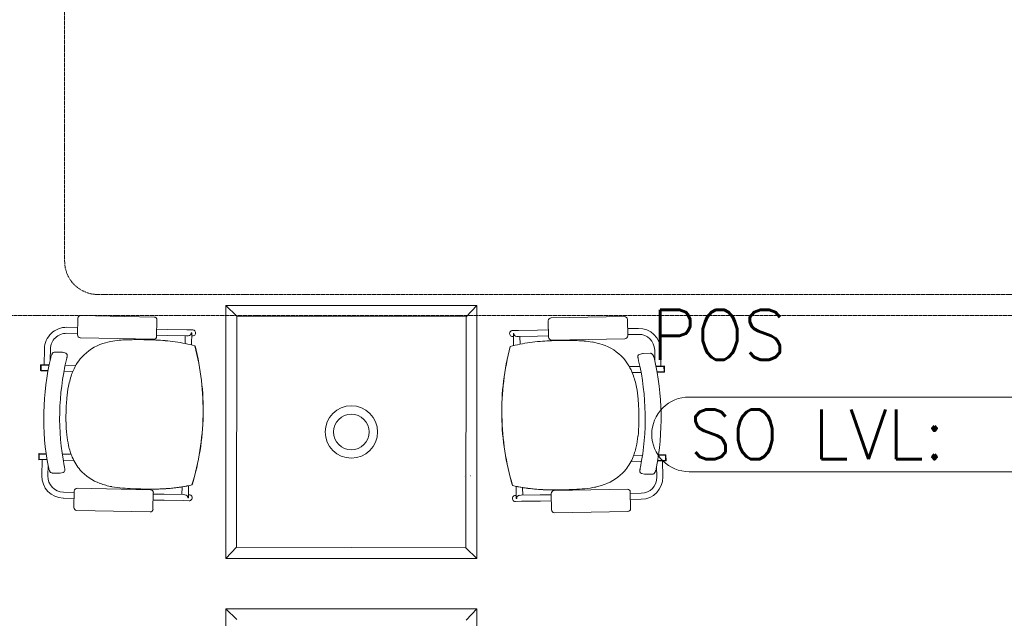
# Model space of a CAD drawing. Header units: millimetres. Extents: x 99250 to 122845, y -19292 to 18303.
# Tile 12 of 99: x 101782 to 104748, y 6233 to 8036. Entities that reach past the tile are written whole.
import ezdxf
from ezdxf.enums import TextEntityAlignment as Align

# ---------------------------------------------------------------- set-up
doc = ezdxf.new("R2010")
doc.units = ezdxf.units.MM
doc.header["$MEASUREMENT"] = 0
doc.linetypes.add('HIDDENX2', pattern=[0.75, 0.5, -0.25])
doc.layers.get('0').update_dxf_attribs({"lineweight": 5})
doc.layers.add('ELEC-SO-LVL-TAG', color=7, linetype='Continuous')
doc.layers.add('IRISH HOUSE_HYD AIRPORT_DRAINAGE LAYOUT 1$0$GREY SCALE', color=8, linetype='Continuous')
for name, color, linetype, lineweight in [('IRISH HOUSE_HYD AIRPORT_DRAINAGE LAYOUT 1$0$GREYSCALE', 8, 'Continuous', 0), ('M-MEP-ELFA-CABLE', 1, 'HIDDENX2', 20), ('M-MEP-ELLG-TEXT', 7, 'Continuous', 20), ('M-MEP-ELPR-EQUIP', 6, 'Continuous', 20)]:
    doc.layers.add(name, color=color, linetype=linetype, lineweight=lineweight)
doc.styles.add('ROMANS-100', font='romans.shx')
doc.styles.get("Standard").update_dxf_attribs({"font": 'romans.shx'})

# ---------------------------------------------------------------- blocks, each defined once
blk = doc.blocks.new('IRISH HOUSE_HYD AIRPORT_DRAINAGE LAYOUT 1$0$FLOOR PLAN')
at = {"layer": 'IRISH HOUSE_HYD AIRPORT_DRAINAGE LAYOUT 1$0$GREYSCALE', "color": 8, "lineweight": 0}
for p, q in [((2402.4, 7175.1), (2435.9, 7143)), ((3159.3, 7175.1), (3127.2, 7141.6)), ((1957.1, 7136.8), (1956.1, 7087.2)), ((2186.9, 7140.6), (1965.9, 7145.2)), ((2194.2, 7082.3), (2195.3, 7131.8)), ((3375.1, 7079.9), (3374.3, 7129.5)), ((3382.7, 7138.2), (3603.8, 7141.9)), ((3612.4, 7133.6), (3613.3, 7083.9)), ((1923.6, 7091.7), (1956.2, 7091)), ((1924, 7109.9), (1956.6, 7109.2)), ((2194.7, 7104.2), (2227.8, 7103.5)), ((2285, 7102.4), (2227.8, 7103.5)), ((2285, 7102.4), (2302.9, 7102)), ((2298.8, 7093), (2298.8, 7093)), ((2300.2, 7093), (2298.8, 7093)), ((2300.2, 7092.8), (2299.5, 7056.6)), ((2300.2, 7092.8), (2300.2, 7092.8)), ((3284.5, 7100.4), (3266.5, 7100.1)), ((3269.2, 7091.1), (3270.6, 7091.1)), ((3269.2, 7090.9), (3269.8, 7054.7)), ((3269.2, 7090.9), (3269.2, 7090.9)), ((3270.6, 7091.1), (3270.6, 7091.1)), ((3284.5, 7100.4), (3341.6, 7101.4)), ((3374.8, 7101.9), (3341.6, 7101.4)), ((3645.5, 7106.5), (3612.9, 7105.9)), ((1964.5, 7078.5), (2185.5, 7073.9)), ((2194.3, 7086.1), (2227.5, 7085.4)), ((2284.6, 7084.2), (2227.5, 7085.4)), ((2280.5, 7084.3), (2280, 7061)), ((2284.6, 7084.2), (2289.5, 7084.1)), ((2300, 7083.9), (2302.5, 7083.8)), ((3269.4, 7082), (3266.8, 7081.9)), ((3284.8, 7082.2), (3279.9, 7082.2)), ((3284.8, 7082.2), (3341.9, 7083.2)), ((3288.9, 7082.3), (3289.3, 7059.1)), ((3375.1, 7083.8), (3341.9, 7083.2)), ((3604.9, 7075.3), (3383.8, 7071.5)), ((3645.8, 7088.3), (3613.2, 7087.8)), ((1855.4, 6996.8), (1856.4, 7045)), ((1873.8, 7011.6), (1874.5, 7044.6)), ((1909.2, 7034.6), (1887.2, 7035.1)), ((1909.2, 7034.6), (1909.2, 7034.6)), ((1910.9, 7034.4), (1920.5, 7031.7)), ((2309.7, 7053.7), (2309.7, 7053.7)), ((2310.1, 7053.7), (2310.1, 7053.7)), ((3259.2, 7051.9), (3259.2, 7051.9)), ((3259.6, 7051.9), (3259.6, 7051.9)), ((3658.3, 7030.9), (3648.7, 7028.3)), ((3660, 7031.2), (3682, 7031.5)), ((3660, 7031.2), (3660, 7031.2)), ((3695.3, 7008), (3694.7, 7041.1)), ((3713.7, 6993.1), (3712.9, 7041.4)), ((1922.7, 7012.3), (1922.7, 7012.3)), ((3646.4, 7008.9), (3646.4, 7008.9)), ((1845, 6995.8), (1844.7, 6980.1)), ((1846.2, 6995.8), (1845.9, 6980)), ((1845.9, 6980), (1846.2, 6980)), ((1845.9, 6978.8), (1867, 6978.4)), ((1870.5, 6996.5), (1846.2, 6997)), ((1846.5, 6995.8), (1846.2, 6980)), ((1870.3, 6995.3), (1846.2, 6995.8)), ((1846.2, 6980), (1867.2, 6979.6)), ((1846.5, 6995.8), (1870.3, 6995.3)), ((1941.9, 6976.8), (1915.3, 6977.4)), ((1918.9, 6995.5), (1950.6, 6994.8)), ((3650.1, 6992.1), (3618.4, 6991.5)), ((3627, 6973.5), (3653.7, 6974)), ((3698.5, 6992.9), (3722.8, 6993.3)), ((3722.5, 6992.1), (3698.7, 6991.7)), ((3698.7, 6991.7), (3722.8, 6992.1)), ((3722.8, 6976.3), (3701.7, 6976)), ((3723.1, 6975.1), (3702, 6974.8)), ((3722.5, 6992.1), (3722.8, 6976.3)), ((3722.8, 6992.1), (3723.1, 6976.3)), ((3723.1, 6976.3), (3722.8, 6976.3)), ((3724, 6992.1), (3724.3, 6976.4)), ((2334.1, 6843.8), (2334.6, 6843.8)), ((2334.1, 6843.8), (2334.6, 6843.8)), ((2334.1, 6843.8), (2334.1, 6843.8)), ((2334.1, 6843.8), (2334.1, 6843.8)), ((2334.1, 6843.8), (2334.1, 6843.8)), ((2334.1, 6843.8), (2334.1, 6843.8)), ((2334.6, 6843.8), (2334.6, 6843.8)), ((3234.3, 6842), (3233.9, 6842)), ((3233.9, 6842), (3233.9, 6842)), ((3234.3, 6842), (3233.9, 6842)), ((3234.3, 6842), (3234.4, 6842)), ((3234.4, 6842), (3234.3, 6842)), ((3234.3, 6842), (3234.3, 6842)), ((3234.4, 6842), (3234.4, 6842)), ((1839.4, 6728), (1839.1, 6712.3)), ((1840.6, 6728), (1840.3, 6712.2)), ((1840.3, 6712.2), (1840.6, 6712.2)), ((1840.3, 6711), (1864.5, 6710.5)), ((1840.9, 6728), (1840.6, 6712.2)), ((1861.9, 6727.5), (1840.6, 6728)), ((1840.6, 6712.2), (1864.3, 6711.7)), ((1861.7, 6728.7), (1840.7, 6729.2)), ((1840.9, 6728), (1861.9, 6727.5)), ((1849.4, 6710.8), (1848.4, 6662.6)), ((1910, 6727.7), (1936.6, 6727.2)), ((1944.6, 6708.8), (1912.9, 6709.5)), ((3623.3, 6705.5), (3655, 6706.1)), ((3658, 6724.3), (3631.3, 6723.8)), ((3727.6, 6707.3), (3703.4, 6706.9)), ((3727.3, 6708.5), (3703.6, 6708.1)), ((3727, 6724.3), (3706.1, 6723.9)), ((3706.1, 6723.9), (3727.4, 6724.3)), ((3706.2, 6725.1), (3727.3, 6725.5)), ((3718.5, 6707.2), (3719.3, 6658.9)), ((3727, 6724.3), (3727.3, 6708.5)), ((3727.6, 6708.5), (3727.3, 6708.5)), ((3727.4, 6724.3), (3727.6, 6708.5)), ((3728.5, 6724.3), (3728.8, 6708.5)), ((1867.2, 6694.8), (1866.6, 6662.2)), ((1868.4, 6688.5), (1868.4, 6688.5)), ((3699.4, 6684.9), (3699.4, 6684.9)), ((3700.6, 6691.2), (3701.2, 6658.6)), ((1879.6, 6670.8), (1901.6, 6670.4)), ((1913, 6672.8), (1903.3, 6670.6)), ((1903.3, 6670.6), (1903.3, 6670.6)), ((3121.4, 6661.6), (3121.7, 6661.6)), ((3139.2, 6661.9), (3139.6, 6661.9)), ((3654.8, 6669.4), (3664.5, 6667.1)), ((3664.5, 6667.1), (3664.5, 6667.1)), ((3688.1, 6667.3), (3666.1, 6666.9)), ((1946.3, 6616.6), (1945.3, 6567)), ((2176.1, 6620.3), (1955, 6624.9)), ((2271, 6628.9), (2270.5, 6605.7)), ((2290.6, 6632.6), (2289.9, 6596.3)), ((3277, 6630.6), (3277.6, 6594.4)), ((3296.6, 6626.9), (3297, 6603.7)), ((3391.5, 6617.9), (3612.5, 6621.7)), ((1913.3, 6595), (1945.9, 6594.3)), ((1913.6, 6613.1), (1946.2, 6612.4)), ((2183.4, 6562), (2184.4, 6611.6)), ((2184, 6589.3), (2217.1, 6588.7)), ((2184.4, 6607.5), (2217.5, 6606.8)), ((2274.2, 6587.5), (2217.1, 6588.7)), ((2274.6, 6605.6), (2217.5, 6606.8)), ((2274.2, 6587.5), (2292.2, 6587.1)), ((2274.6, 6605.6), (2279.5, 6605.5)), ((2286.6, 6601.8), (2286.6, 6601.8)), ((2288.5, 6596.2), (2289.9, 6596.2)), ((2289.9, 6596.2), (2289.9, 6596.2)), ((2290.1, 6605.3), (2292.6, 6605.2)), ((3277.4, 6603.3), (3274.9, 6603.3)), ((3293.2, 6585.5), (3275.2, 6585.2)), ((3277.6, 6594.3), (3277.6, 6594.3)), ((3279, 6594.3), (3277.6, 6594.3)), ((3280.9, 6599.9), (3280.9, 6599.9)), ((3292.9, 6603.6), (3288, 6603.5)), ((3292.9, 6603.6), (3350, 6604.6)), ((3293.2, 6585.5), (3350.3, 6586.4)), ((3383.2, 6605.1), (3350, 6604.6)), ((3383.5, 6587), (3350.3, 6586.4)), ((3383.9, 6559.6), (3383.1, 6609.2)), ((3621.2, 6613.3), (3622.1, 6563.7)), ((3653.9, 6609.7), (3621.3, 6609.2)), ((3654.2, 6591.6), (3621.6, 6591)), ((1953.6, 6558.2), (2174.7, 6553.6)), ((3613.7, 6555), (3392.6, 6551.2)), ((2402.4, 6413.7), (2434.5, 6447.2)), ((3159.3, 6413.7), (3125.9, 6445.8)), ((2402.4, 6261.3), (2435.9, 6229.2)), ((3159.3, 6261.3), (3127.2, 6227.9))]:
    blk.add_line(p, q, dxfattribs=at)
at = {"layer": 'IRISH HOUSE_HYD AIRPORT_DRAINAGE LAYOUT 1$0$GREYSCALE', "color": 8, "lineweight": 0, "ltscale": 3}
for p, q in [((2402.4, 6413.7), (2402.4, 7175.1)), ((2402.4, 7175.1), (3159.3, 7175.1)), ((3159.3, 7175.1), (3159.3, 6413.7)), ((2434.5, 6447.2), (2435.9, 7143)), ((2435.9, 7143), (3127.2, 7141.6)), ((3127.2, 7141.6), (3125.9, 6445.8)), ((3125.9, 6445.8), (2434.5, 6447.2)), ((3159.3, 6413.7), (2402.4, 6413.7)), ((2402.4, 5500), (2402.4, 6261.3)), ((2402.4, 6261.3), (3159.3, 6261.3)), ((3159.3, 6261.3), (3159.3, 5500))]:
    blk.add_line(p, q, dxfattribs=at)
at = {"layer": 'IRISH HOUSE_HYD AIRPORT_DRAINAGE LAYOUT 1$0$GREYSCALE', "color": 8, "lineweight": 0}
for radius in [78.9, 53.5]:
    blk.add_circle((2780.9, 6794.4), radius, dxfattribs=at)
for centre, radius, start, end in [((1922.6, 7043.6), 66.2, 88.8073, 178.8073), ((1922.6, 7043.6), 48.1, 88.8073, 178.8073), ((2289.5, 7093.3), 9.3, 320.8683, 357.8519), ((2290.7, 7093), 9.56, 358.8283, 359.6111), ((3278.8, 7091.1), 9.56, 180.1635, 180.9463), ((3279.9, 7091.4), 9.3, 181.9227, 218.9064), ((3646.6, 7040.3), 66.2, 0.9673, 90.9673), ((2079.5, 6917.3), 151.1, 108.0651, 137.1028), ((2093.8, 6875.1), 195.7, 99.1479, 108.2188), ((2107.9, 6791.7), 280.2, 94.1955, 99.2786), ((2120.3, 6635.1), 437.4, 91.5545, 94.3225), ((2132.3, 6234.7), 837.9, 90.0343, 91.6284), ((2135.1, 5442.6), 1630, 88.9733, 90.1167), ((2149.5, 6232.2), 840.3, 85.1852, 88.9881), ((2176.3, 6548.1), 523.2, 78.4994, 85.211), ((2193.4, 6640.8), 429, 74.2667, 78.2647), ((3391, 6545.7), 523.2, 94.5636, 101.2753), ((3416.6, 6229.7), 840.3, 90.7865, 94.5894), ((3427.8, 5440), 1630, 89.658, 90.8014), ((3433.8, 6232.1), 837.9, 88.1463, 89.7404), ((3447.3, 6632.5), 437.4, 85.4521, 88.2202), ((3460.4, 6789.1), 280.2, 80.4961, 85.5792), ((3474.8, 6872.4), 195.7, 71.5558, 80.6268), ((3646.6, 7040.3), 48.1, 0.9673, 90.9673), ((1895.1, 7020.9), 17.8, 142.6038, 152.306), ((1889, 7025.5), 10.2, 128.831, 142.4771), ((1887.3, 7027.6), 7.45, 104.9097, 128.7466), ((1887.1, 7028.2), 6.85, 88.9449, 104.4939), ((1909.1, 7027.9), 6.68, 74.4108, 88.7671), ((1918.8, 7025.7), 6.23, 15.892, 74.1917), ((1558.9, 6859.9), 775.4, 358.807, 14.4755), ((1559.8, 6859.9), 774.9, 358.8073, 14.4853), ((4008.7, 6855.1), 774.9, 165.2893, 180.9674), ((4009.6, 6855.1), 775.4, 165.2991, 180.9677), ((3374.3, 6638.4), 429, 101.5099, 105.5079), ((3489.3, 6914.5), 151.1, 42.6719, 71.7095), ((3660.1, 7024.5), 6.68, 91.0076, 105.3639), ((3682.1, 7024.7), 6.85, 75.2807, 90.8297), ((3681.9, 7024.1), 7.45, 51.028, 74.8649), ((3680.1, 7022), 10.2, 37.2975, 50.9436), ((2639.1, 6837.2), 784.9, 166.6928, 190.9219), ((1933.7, 7004.1), 60, 160.6098, 166.7439), ((1918.6, 7009.4), 44, 155.8299, 160.572), ((1905.7, 7015.1), 29.9, 151.949, 155.7212), ((2666.2, 6836.7), 764, 166.709, 190.9057), ((1630.3, 7081.4), 300.4, 346.692, 347.3129), ((1728.8, 7059.3), 199.5, 347.2928, 348.1572), ((1819.3, 7040.5), 107.1, 348.1155, 349.5161), ((1878.5, 7029.5), 46.9, 349.5025, 351.5655), ((1917.5, 7025.3), 7.53, 359.7999, 15.9671), ((1899.7, 7026.4), 25.5, 351.4389, 354.7492), ((1912.8, 7025.2), 12.2, 354.6833, 0.2809), ((2082.7, 6919.5), 152, 138.5348, 159.7542), ((3486, 6916.7), 152, 20.0205, 41.2399), ((3651.6, 7021.9), 7.53, 163.8076, 179.9747), ((3656.3, 7021.8), 12.2, 179.4938, 185.0913), ((3669.5, 7022.9), 25.5, 185.0254, 188.3357), ((3690.7, 7025.9), 46.9, 188.2091, 190.2721), ((3650.4, 7022.3), 6.23, 105.5829, 163.8827), ((3749.9, 7036.7), 107.1, 190.2585, 191.6592), ((3840.5, 7055.2), 199.5, 191.6174, 192.4818), ((3939, 7076.9), 300.4, 192.4617, 193.0826), ((2902.2, 6836.2), 764, 348.8689, 13.0657), ((3674.1, 7017.4), 17.8, 27.4686, 37.1709), ((3663.4, 7011.7), 29.9, 24.0535, 27.8256), ((3650.5, 7006), 44, 19.2026, 23.9447), ((3635.4, 7000.8), 60, 13.0307, 19.1648), ((2929.3, 6836.6), 784.9, 348.8528, 13.0818), ((1845.9, 6980), 1.21, 178.8073, 268.8073), ((1846.2, 6995.8), 1.21, 88.8073, 178.8073), ((2164.2, 6887.8), 239.4, 159.4017, 169.2346), ((3722.8, 6992.1), 1.21, 0.9673, 90.9673), ((3723.1, 6976.3), 1.21, 270.9673, 0.9673), ((3404.4, 6885.4), 239.4, 10.5401, 20.3729), ((2292.6, 6862.9), 370.3, 169.1499, 174.8174), ((3275.9, 6860.9), 370.3, 4.9572, 10.6248), ((2545.1, 6841.2), 623.7, 174.9285, 178.973), ((3023.4, 6840.2), 623.7, 0.8016, 4.8461), ((2573.7, 6837.1), 652.5, 178.6632, 181.0651), ((2350.5, 6831.1), 429.2, 180.8168, 186.0845), ((1558.8, 6859.9), 775.4, 343.1392, 358.8076), ((1558.9, 6859.9), 775.4, 343.1392, 358.8076), ((1559.8, 6859.9), 774.9, 343.1293, 358.8074), ((4008.7, 6855.1), 774.9, 180.9673, 196.6453), ((4009.6, 6855.1), 775.4, 180.967, 196.6354), ((4009.7, 6855.1), 775.4, 180.967, 196.6354), ((2994.7, 6836.3), 652.5, 358.7096, 1.1115), ((3217.9, 6829.4), 429.2, 353.6902, 358.9578), ((2208.3, 6815.6), 286.1, 186.0115, 192.5733), ((3360, 6813.3), 286.1, 347.2013, 353.7631), ((2122.7, 6795.8), 198.3, 192.358, 203.007), ((3445.6, 6793.2), 198.3, 336.7677, 347.4167), ((1840.3, 6712.2), 1.21, 178.8073, 268.8073), ((1840.6, 6728), 1.21, 88.8073, 178.8073), ((2070.9, 6773.1), 141.7, 202.753, 221.1542), ((3497.3, 6770.3), 141.7, 318.6205, 337.0216), ((3727.3, 6724.2), 1.21, 0.9673, 90.9673), ((3727.6, 6708.5), 1.21, 270.9673, 0.9673), ((1926.9, 6699.7), 59.5, 190.8434, 197.0351), ((1910.8, 6694.7), 42.7, 196.9616, 201.8434), ((1898, 6689.6), 28.8, 201.8648, 205.8082), ((1890.6, 6686), 20.7, 205.6969, 210.7645), ((1884, 6682), 13, 210.5931, 219.702), ((1880.8, 6679.3), 8.76, 219.4005, 235.9165), ((1911.5, 6678.9), 6.28, 283.5991, 350.605), ((1637.4, 6638.3), 283.8, 9.9618, 10.9319), ((1771.6, 6661.9), 147.5, 8.8483, 9.9506), ((1849, 6673.9), 69.2, 6.9268, 8.914), ((1884, 6678.2), 33.9, 4.2784, 6.8535), ((1909.1, 6679.5), 8.76, 349.8655, 358.8104), ((1901.9, 6679.5), 16, 359.0792, 4.1773), ((2077.3, 6782.2), 152.6, 222.148, 249.4545), ((3490.9, 6779.4), 152.6, 290.3202, 317.6266), ((3665.9, 6676.1), 16, 175.5973, 180.6954), ((3658.7, 6676), 8.76, 180.9643, 189.9091), ((3683.8, 6674.6), 33.9, 172.9211, 175.4963), ((3718.8, 6670.2), 69.2, 170.8606, 172.8479), ((3656.3, 6675.5), 6.28, 189.1696, 256.1755), ((3796.1, 6657.9), 147.5, 169.824, 170.9263), ((3930.2, 6633.8), 283.8, 168.8428, 169.8128), ((3669.9, 6686.1), 28.8, 333.9665, 337.9098), ((3657.1, 6691.3), 42.7, 337.9313, 342.813), ((3641, 6696.3), 59.5, 342.7395, 348.9312), ((1914.6, 6661.2), 66.2, 178.8073, 268.8073), ((1914.6, 6661.2), 48.1, 178.8073, 268.8073), ((1879.8, 6677.8), 6.97, 235.8614, 268.5187), ((1901.8, 6677.1), 6.68, 268.8411, 283.208), ((3653.1, 6657.8), 48.1, 270.9673, 0.9673), ((3653.1, 6657.8), 66.2, 270.9673, 0.9673), ((3666, 6673.6), 6.68, 256.5667, 270.9335), ((3688, 6674.2), 6.97, 271.256, 303.9133), ((3687, 6675.7), 8.76, 303.8582, 320.3742), ((3683.8, 6678.5), 13, 320.0726, 329.1815), ((3677.2, 6682.5), 20.7, 329.0102, 334.0778), ((2095, 6830.5), 204, 249.5469, 259.8968), ((2119.1, 6964.9), 340.6, 259.8829, 265.4052), ((2154, 7388.8), 765.9, 265.3421, 267.6311), ((2186.5, 8045.1), 1423, 267.4148, 268.7246), ((2187.1, 8041.2), 1419.1, 267.7423, 268.227), ((2176.8, 7638), 1015.8, 268.1063, 270.029), ((2175.3, 7516.3), 894, 268.6909, 271.0546), ((2175.3, 7460.5), 838.3, 268.6821, 272.1036), ((2177.3, 7386.9), 764.7, 270.0019, 272.3969), ((2181.9, 7239.9), 617.6, 270.9105, 275.3888), ((2184.3, 7208.6), 586.2, 272.1297, 275.3993), ((2184.8, 7212.1), 589.7, 272.3826, 274.8826), ((2198.2, 7073.1), 450.1, 274.684, 283.2554), ((2198.8, 7067.7), 444.6, 275.2396, 283.2822), ((2198.7, 7068.3), 445.2, 275.3151, 283.2752), ((3371.2, 7070.8), 450.1, 256.5192, 265.0906), ((3370.5, 7065.4), 444.6, 256.4925, 264.535), ((3370.7, 7066), 445.2, 256.4995, 264.4595), ((3388.1, 7237.5), 617.6, 264.3858, 268.8641), ((3385.6, 7206.3), 586.2, 264.3753, 267.645), ((3385.1, 7209.7), 589.7, 264.8921, 267.392), ((3393.3, 7384.5), 764.7, 267.3778, 269.7727), ((3395.6, 7458.1), 838.3, 267.6711, 271.0925), ((3395.8, 7513.9), 894, 268.72, 271.0837), ((3394.8, 7635.6), 1015.8, 269.7456, 271.6683), ((3386.7, 8042.8), 1423, 271.0501, 272.3598), ((3386, 8038.8), 1419.1, 271.5476, 272.0323), ((3416.6, 7386.4), 765.9, 272.1435, 274.4326), ((3449.8, 6962.3), 340.6, 274.3694, 279.8917), ((3473.4, 6827.8), 204, 279.8779, 290.2278), ((2279.2, 6596.3), 9.32, 359.794, 36.7151), ((2280.8, 6596.5), 9.08, 357.9827, 358.8072), ((3286.7, 6594.6), 9.08, 180.9675, 181.7919), ((3288.3, 6594.3), 9.32, 143.0595, 179.9806)]:
    blk.add_arc(centre, radius, start, end, dxfattribs=at)
for centre, major_axis, ratio, start_param, end_param in [((1965.8, 7136.6), (-5.98, 6.24), 0.992436, -0.781602, 0.781602), ((2186.7, 7132), (-6.24, -5.98), 0.992436, 2.359991, 3.923195), ((2302.7, 7092.9), (-0.19, -9.07), 0.999507, 0, 3.141593), ((1964.7, 7087.1), (-6.24, -5.98), 0.992436, -0.781602, 0.781602), ((2185.6, 7082.5), (-5.98, 6.24), 0.992436, 2.359991, 3.923195), ((2289.7, 7093.2), (0.19, 9.07), 0.999507, 3.141593, 4.052444), ((1954.9, 6616.3), (5.98, -6.24), 0.992436, 2.359991, 3.923195), ((2175.8, 6611.7), (6.24, 5.98), 0.992436, -0.781602, 0.781602), ((2279.4, 6596.4), (-0.19, -9.07), 0.999507, 2.230741, 3.141593), ((2292.4, 6596.2), (-0.19, -9.07), 0.999507, 0, 3.141593), ((1953.9, 6566.8), (6.24, 5.98), 0.992436, 2.359991, 3.923195), ((2174.8, 6562.2), (5.98, -6.24), 0.992436, -0.781602, 0.781602)]:
    blk.add_ellipse(centre, major_axis=major_axis, ratio=ratio, start_param=start_param, end_param=end_param, dxfattribs=at)
at = {"layer": 'IRISH HOUSE_HYD AIRPORT_DRAINAGE LAYOUT 1$0$GREYSCALE', "color": 8, "lineweight": 0, "extrusion": (0, 0, -1)}
for centre, major_axis, ratio, start_param, end_param in [((3382.9, 7129.6), (6.21, -6.01), 0.992436, 2.359991, 3.923195), ((3603.8, 7133.3), (6.01, 6.21), 0.992436, -0.781602, 0.781602), ((3266.7, 7091), (0.15, -9.07), 0.999507, 0, 3.141593), ((3279.7, 7091.2), (-0.15, 9.07), 0.999507, 3.141593, 4.052444), ((3383.7, 7080.1), (6.01, 6.21), 0.992436, 2.359991, 3.923195), ((3604.7, 7083.9), (6.21, -6.01), 0.992436, -0.781602, 0.781602), ((3391.7, 6609.3), (-6.21, 6.01), 0.992436, -0.781602, 0.781602), ((3612.6, 6613.1), (-6.01, -6.21), 0.992436, 2.359991, 3.923195), ((3275.1, 6594.2), (0.15, -9.07), 0.999507, 0, 3.141593), ((3288.1, 6594.5), (0.15, -9.07), 0.999507, 2.230741, 3.141593), ((3392.5, 6559.9), (-6.01, -6.21), 0.992436, -0.781602, 0.781602), ((3613.5, 6563.6), (-6.21, 6.01), 0.992436, 2.359991, 3.923195)]:
    blk.add_ellipse(centre, major_axis=major_axis, ratio=ratio, start_param=start_param, end_param=end_param, dxfattribs=at)
blk = doc.blocks.new('IRISH HOUSE_HYD AIRPORT_DRAINAGE LAYOUT 1')
at = {"layer": 'IRISH HOUSE_HYD AIRPORT_DRAINAGE LAYOUT 1$0$GREY SCALE'}
blk.add_blockref('IRISH HOUSE_HYD AIRPORT_DRAINAGE LAYOUT 1$0$FLOOR PLAN', (0, 0), dxfattribs=at)
blk = doc.blocks.new('ELEC-SO-LVL-EQP-TAG')
at = {"color": 0}
blk.add_lwpolyline([(75, 72.5), (1075, 72.5, -0.414214), (1150, -2.5), (1150, -2.5, -0.414214), (1075, -77.5), (75, -77.5, -0.414214), (0, -2.5), (0, -2.5, -0.414214)], format="xyb", close=True, dxfattribs=at)
at = {"color": 0, "insert": (75, -2.5), "char_height": 100, "attachment_point": 4}
blk.add_mtext_dynamic_manual_height_columns('{\\Fromans|c0;SO LVL:}', width=1015.069, gutter_width=1, heights=[0], dxfattribs=at)
at = {"color": 0, "style": 'ROMANS-100'}
for tag, p in [('SO-EQP', (0, 197.5)), ('SO-LVL', (725, -2.5))]:
    blk.add_attdef(tag, text='', height=100, dxfattribs=at).set_placement(p, align=Align.MIDDLE_LEFT)

msp = doc.modelspace()

# ---------------------------------------------------------------- linework, layer by layer
at = {"layer": 'M-MEP-ELFA-CABLE', "ltscale": 5}
for points in [[(101544.7, 10184.7), (101817.3, 10184.7, -0.414214), (101917.3, 10084.7), (101917.3, 7308.6, 0.414214), (102017.3, 7208.6), (109331.7, 7208.6, 0.414214), (109431.7, 7308.6), (109431.7, 8871.7)], [(101544.7, 8122.3), (101544.7, 7245.6, 0.414214), (101644.7, 7145.6), (109394.2, 7145.6, 0.414214), (109494.2, 7245.6), (109494.2, 8871.7)]]:
    msp.add_lwpolyline(points, format="xyb", dxfattribs=at)

# ---------------------------------------------------------------- block references
at = {"layer": 'M-MEP-ELLG-TEXT'}
ref = msp.add_blockref('ELEC-SO-LVL-EQP-TAG', (103685.8, 6791), dxfattribs=dict(at, xscale=1.5, yscale=1.5, zscale=1.5))
ref.add_attrib('SO-EQP', 'POS', dxfattribs={"layer": 'ELEC-SO-LVL-TAG', "height": 150, "style": 'ROMANS-100'}).set_placement((103685.7, 7087.2), align=Align.MIDDLE_LEFT)
ref.add_attrib('SO-LVL', '450', dxfattribs={"layer": 'ELEC-SO-LVL-TAG', "height": 150, "style": 'ROMANS-100'}).set_placement((104773.2, 6787.2), align=Align.MIDDLE_LEFT)
at = {"layer": 'M-MEP-ELPR-EQUIP'}
msp.add_blockref('IRISH HOUSE_HYD AIRPORT_DRAINAGE LAYOUT 1', (100000, 0), dxfattribs=at)

doc.saveas('drawing.dxf')
